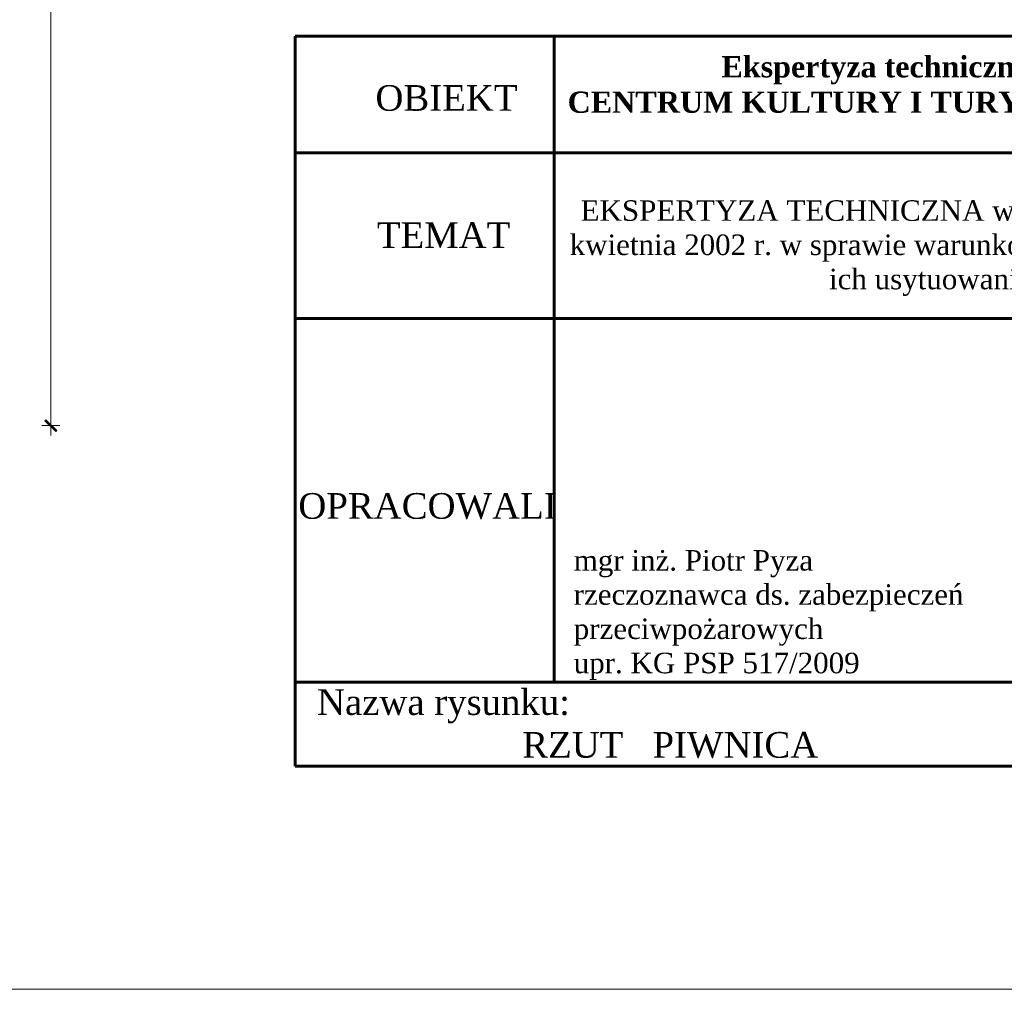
# Model space of a CAD drawing. Header units: inches. Extents: x 1504 to 12593, y -807 to 3183.
# Tile 241 of 256: x 7047 to 7881, y -807 to 14. Entities that reach past the tile are written whole.
import ezdxf

# ---------------------------------------------------------------- set-up
doc = ezdxf.new("R2010")
doc.units = ezdxf.units.IN
doc.header["$MEASUREMENT"] = 0
for name, color, linetype in [('at_Entity', 7, 'Continuous'), ('at_Rect', 7, 'Continuous'), ('at_Solid', 7, 'Continuous')]:
    doc.layers.add(name, color=color, linetype=linetype)
doc.layers.add('P', color=250, linetype='Continuous', lineweight=18)

msp = doc.modelspace()

# ---------------------------------------------------------------- hatches: boundary and pattern name
at = {"layer": 'at_Solid', "lineweight": 15}
for points in [[(7078.71, -333.53), (7068.57, -325.08), (7069.42, -324.24)], [(7077.87, -334.38), (7078.71, -333.53), (7068.57, -325.08)]]:
    msp.add_hatch(color=7, dxfattribs=at).paths.add_polyline_path(points)

# ---------------------------------------------------------------- linework, layer by layer
at = {"color": 0, "lineweight": 60}
msp.add_line((7500, 0.3), (7500, -546.47), dxfattribs=at)
at = {"layer": 'at_Entity', "color": 7, "lineweight": 15}
for p, q in [((7073.64, -323.82), (7073.64, 2946.41)), ((7068.57, -325.08), (7069.42, -324.24)), ((7078.71, -333.53), (7068.57, -325.08)), ((7068.57, -325.08), (7077.87, -334.38)), ((7078.71, -333.53), (7068.57, -325.08)), ((7068.99, -324.66), (7078.29, -333.95)), ((7069.42, -324.24), (7078.71, -333.53)), ((7073.64, -321.28), (7073.64, -337.76)), ((7081.24, -329.31), (7066.04, -329.31)), ((7077.87, -334.38), (7078.71, -333.53))]:
    msp.add_line(p, q, dxfattribs=at)
at = {"layer": 'at_Rect', "color": 7, "lineweight": 15}
msp.add_line((9076.24, -806.62), (1504.27, -806.62), dxfattribs=at)
at = {"layer": 'P', "color": 0, "lineweight": 60}
for points in [[(7280.69, 0.49), (7280.7, -617.71)], [(8536.87, 0.46), (7280.69, 0.46)], [(8536.9, -98.21), (7280.69, -98.21)], [(8536.9, -98.21), (7280.69, -98.21)], [(8536.9, -238.63), (7280.7, -238.63)], [(8536.9, -546.47), (7280.7, -546.47)], [(8536.9, -617.71), (7280.7, -617.71)]]:
    msp.add_lwpolyline(points, dxfattribs=at)

# ---------------------------------------------------------------- texts
at = {"color": 0, "attachment_point": 1}
for s, insert, char_height, width in [('\\pi284;{\\fTimes New Roman|b1|i0|c238|p18;\\C256;Ekspertyza techniczna stanu ochrony przeciwpożarowej budynku \\P\\pi153.69;CENTRUM KULTURY I TURYSTYKI UL. WARSZAWSKA 26, 11 - 700 MRĄGOWO\\H1.0036x; }', (7357.63, -16.36), 18, 1314.6429), ('\\pi15.19;{\\fTimes New Roman|b0|i0|c238|p18;EKSPERTYZA TECHNICZNA w trybie § 2 rozporządzenia Ministra Infrastruktury z 12 \\P\\pi5.9078;kwietnia 2002 r. w sprawie warunków technicznych, jakim powinny odpowiadać budynki i \\P\\pi225.62;ich usytuowanie (Dz. U. Nr 75, poz. 690 ze zm.)}', (7507.19, -138.46), 17.38548, 948.4508)]:
    msp.add_mtext(s, dxfattribs=dict(at, insert=insert, char_height=char_height, width=width))
at = {"color": 0, "lineweight": 60, "attachment_point": 1}
for s, insert, char_height, width in [('{\\fTimes New Roman|b0|i0|c238|p0;OBIEKT}', (7348.57, -40.92), 21.7319, 82.5576), ('{\\fTimes New Roman|b0|i0|c238|p0;TEMAT}', (7349.79, -157.13), 21.7319, 223.3115), ('{\\fTimes New Roman|b0|i0|c238|p0;OPRACOWALI}', (7283.29, -386.41), 21.7319, 751.1388), ('{\\ftimes new roman|b0|i0|c238|p18;mgr inż. Piotr Pyza\\Przeczoznawca ds. zabezpieczeń \\Pprzeciwpożarowych\\Pupr. KG PSP 517/2009}', (7516.55, -434.65), 17.3855, 1036.5377), ('{\\fTimes New Roman|b0|i0|c0|p18;\\H0.9999x;Nazwa rysunku:\\P^I^IRZUT   \\fTimes New Roman|b0|i0|c238|p18;PIWNICA}', (7299.12, -552.54), 21.7319, 731.0953)]:
    msp.add_mtext(s, dxfattribs=dict(at, insert=insert, char_height=char_height, width=width))

doc.saveas('drawing.dxf')
